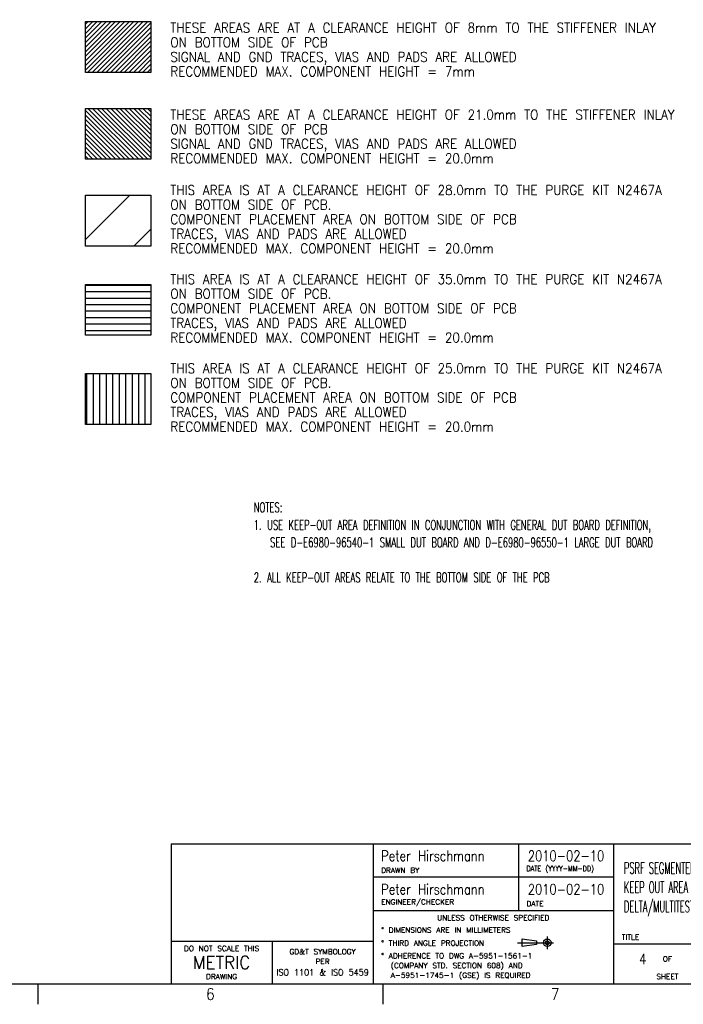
# Model space of a CAD drawing. Header units: inches. Extents: x 0 to 841, y 0 to 594.
# Tile 12 of 14: x 521 to 726, y 0 to 304. Entities that reach past the tile are written whole.
import ezdxf

# ---------------------------------------------------------------- set-up
doc = ezdxf.new("R2010")
doc.units = ezdxf.units.IN
doc.linetypes.add('DOT_CENTER', pattern=[14, 12, -1, 0, -1])
doc.layers.add('1', color=7, linetype='Continuous')
doc.styles.add('CONVERTER_12', font='txt.shx', dxfattribs={"width": 0.63})
doc.styles.add('CONVERTER_16', font='txt.shx', dxfattribs={"width": 0.9})
doc.styles.add('CONVERTER_17', font='txt.shx', dxfattribs={"width": 0.81})
doc.styles.add('CONVERTER_19', font='txt.shx', dxfattribs={"width": 1.035})
doc.styles.add('CONVERTER_20', font='complex.shx', dxfattribs={"width": 0.95})
doc.styles.add('CONVERTER_21', font='complex.shx', dxfattribs={"width": 0.532})

# ---------------------------------------------------------------- blocks, each defined once
blk = doc.blocks.new('TOP__2', base_point=(366.7, 316.7))
at = {"layer": '1', "color": 1, "insert": (442.44, 195.48), "char_height": 3, "attachment_point": 7, "line_spacing_factor": 1.080432, "style": 'CONVERTER_12'}
blk.add_mtext('M3 HOLES IN THE INLAY CAN BE USED\\PFOR A CUSTOMIZED BACKER TO SUPPORT\\PPLUNGER FORCE FROM THE HANDLER', dxfattribs=at)
blk = doc.blocks.new('front1__3', base_point=(438.08, 361.61))
at = {"layer": '1', "linetype": 'Continuous'}
h = blk.add_hatch(dxfattribs=at)
h.set_pattern_fill('_USER', color=1, angle=45, pattern_type=0)
h.set_pattern_definition([(45, (0, 0), (-0.7071068, 0.7071068), [])])
h.paths.add_polyline_path([(561.71, 287.64), (541.51, 287.64), (541.51, 303.35), (561.71, 303.35)])
h = blk.add_hatch(dxfattribs=at)
h.set_pattern_fill('_USER', color=1, angle=-45, pattern_type=0)
h.set_pattern_definition([(-45, (0, 0), (0.7071068, 0.7071068), [])])
h.paths.add_polyline_path([(561.71, 260.83), (541.51, 260.83), (541.51, 276.54), (561.71, 276.54)])
h = blk.add_hatch(dxfattribs=at)
h.set_pattern_fill('_USER', color=1, scale=12, angle=45, pattern_type=0)
h.set_pattern_definition([(45, (0, 0), (-8.48528, 8.48528), [])])
h.paths.add_polyline_path([(561.71, 234.02), (541.51, 234.02), (541.51, 249.73), (561.71, 249.73)])
h = blk.add_hatch(dxfattribs=at)
h.set_pattern_fill('_USER', color=1, scale=2, pattern_type=0)
h.set_pattern_definition([(0, (0, 0), (0, 2), [])])
h.paths.add_polyline_path([(561.71, 206.51), (541.51, 206.51), (541.51, 222.22), (561.71, 222.22)])
h = blk.add_hatch(dxfattribs=at)
h.set_pattern_fill('_USER', color=1, scale=2, angle=90, pattern_type=0)
h.set_pattern_definition([(90, (0, 0), (-2, -8e-16), [])])
h.paths.add_polyline_path([(561.71, 179), (541.51, 179), (541.51, 194.71), (561.71, 194.71)])
at = {"layer": '1', "color": 7, "linetype": 'Continuous'}
for p, q in [((541.51, 287.64), (541.51, 303.35)), ((541.51, 303.35), (561.71, 303.35)), ((561.71, 303.35), (561.71, 287.64)), ((561.71, 287.64), (541.51, 287.64)), ((541.51, 276.54), (561.71, 276.54)), ((541.51, 260.83), (541.51, 276.54)), ((561.71, 276.54), (561.71, 260.83)), ((561.71, 260.83), (541.51, 260.83)), ((541.51, 249.73), (561.71, 249.73)), ((541.51, 234.02), (541.51, 249.73)), ((561.71, 249.73), (561.71, 234.02)), ((561.71, 234.02), (541.51, 234.02)), ((541.51, 206.51), (541.51, 222.22)), ((541.51, 222.22), (561.71, 222.22)), ((561.71, 222.22), (561.71, 206.51)), ((561.71, 206.51), (541.51, 206.51)), ((541.51, 194.71), (561.71, 194.71)), ((541.51, 179), (541.51, 194.71)), ((561.71, 194.71), (561.71, 179)), ((561.71, 179), (541.51, 179))]:
    blk.add_line(p, q, dxfattribs=at)
blk.add_blockref('TOP__2', (366.7, 316.7))
at = {"layer": '1', "color": 1, "char_height": 3, "attachment_point": 7, "line_spacing_factor": 0.90036, "style": 'CONVERTER_16'}
for s, insert in [('THESE AREAS ARE AT A CLEARANCE HEIGHT OF 8mm TO THE STIFFENER INLAY\\PON BOTTOM SIDE OF PCB\\PSIGNAL AND GND TRACES, VIAS AND PADS ARE ALLOWED\\PRECOMMENDED MAX. COMPONENT HEIGHT = 7mm', (567.71, 286.42)), ('THESE AREAS ARE AT A CLEARANCE HEIGHT OF 21.0mm TO THE STIFFENER INLAY\\PON BOTTOM SIDE OF PCB\\PSIGNAL AND GND TRACES, VIAS AND PADS ARE ALLOWED\\PRECOMMENDED MAX. COMPONENT HEIGHT = 20.0mm', (567.71, 259.6)), ('THIS AREA IS AT A CLEARANCE HEIGHT OF 28.0mm TO THE PURGE KIT N2467A\\PON BOTTOM SIDE OF PCB.\\PCOMPONENT PLACEMENT AREA ON BOTTOM SIDE OF PCB\\PTRACES, VIAS AND PADS ARE ALLOWED\\PRECOMMENDED MAX. COMPONENT HEIGHT = 20.0mm', (567.71, 231.8)), ('THIS AREA IS AT A CLEARANCE HEIGHT OF 35.0mm TO THE PURGE KIT N2467A\\PON BOTTOM SIDE OF PCB.\\PCOMPONENT PLACEMENT AREA ON BOTTOM SIDE OF PCB\\PTRACES, VIAS AND PADS ARE ALLOWED\\PRECOMMENDED MAX. COMPONENT HEIGHT = 20.0mm', (567.71, 204.29)), ('THIS AREA IS AT A CLEARANCE HEIGHT OF 25.0mm TO THE PURGE KIT N2467A\\PON BOTTOM SIDE OF PCB.\\PCOMPONENT PLACEMENT AREA ON BOTTOM SIDE OF PCB\\PTRACES, VIAS AND PADS ARE ALLOWED\\PRECOMMENDED MAX. COMPONENT HEIGHT = 20.0mm', (567.71, 176.78))]:
    blk.add_mtext(s, dxfattribs=dict(at, insert=insert))
blk = doc.blocks.new('2__4', base_point=(456.35, 338.34))
blk.add_blockref('front1__3', (438.08, 361.61))
at = {"layer": '1', "color": 1, "insert": (593.45, 130.25), "char_height": 3, "attachment_point": 7, "line_spacing_factor": 1.080432, "style": 'CONVERTER_12'}
blk.add_mtext('NOTES:\\P1. USE KEEP-OUT AREA DEFINITION IN CONJUNCTION WITH GENERAL DUT BOARD DEFINITION,\\P   SEE D-E6980-96540-1 SMALL DUT BOARD AND D-E6980-96550-1 LARGE DUT BOARD\\P \\P2. ALL KEEP-OUT AREAS RELATE TO THE BOTTOM SIDE OF THE PCB', dxfattribs=at)
blk = doc.blocks.new('rf_stiffener_assy__5', base_point=(456.35, 338.34))
at = {"layer": '1'}
blk.add_blockref('2__4', (456.35, 338.34), dxfattribs=at)
blk = doc.blocks.new('TOP__6', base_point=(438.808, 317.517))
blk.add_blockref('rf_stiffener_assy__5', (456.349, 338.344))
blk = doc.blocks.new('2__7', base_point=(438.81, 317.52))
blk.add_blockref('TOP__6', (438.81, 317.52))
blk = doc.blocks.new('N2494-90111-1__8', base_point=(438.808, 317.517))
at = {"layer": '1'}
blk.add_blockref('2__7', (438.808, 317.517), dxfattribs=at)
blk = doc.blocks.new('Drawing_Grid_Zones__9', base_point=(6.35, 6.35))
at = {"layer": '1', "color": 4, "linetype": 'Continuous'}
for p, q in [((526.8625, 6.35), (526.8625, 0)), ((633.225, 6.35), (633.225, 0))]:
    blk.add_line(p, q, dxfattribs=at)
at = {"layer": '1', "color": 4, "char_height": 3.5, "attachment_point": 5, "line_spacing_factor": 1.080432, "style": 'CONVERTER_16'}
for s, insert in [('6', (580.04375, 3.175)), ('7', (686.40625, 3.175))]:
    blk.add_mtext(s, dxfattribs=dict(at, insert=insert))
blk = doc.blocks.new('A1_Size_Verigy_Frame__11', base_point=(6.35, 6.35))
at = {"color": 7, "linetype": 'Continuous'}
for p, q in [((567.95, 49.54), (567.95, 6.35)), ((567.95, 49.54), (630.26, 49.54)), ((630.26, 49.54), (630.26, 6.35)), ((630.26, 49.54), (834.65, 49.54)), ((704.49, 6.35), (704.49, 49.54)), ((770.75, 18.59), (704.49, 18.59))]:
    blk.add_line(p, q, dxfattribs=at)
at = {"color": 4, "linetype": 'Continuous'}
for p, q in [((675.09, 49.54), (675.09, 28.91)), ((704.49, 39.22), (630.26, 39.22)), ((630.17, 28.91), (704.49, 28.91)), ((567.95, 19.45), (630.26, 19.45)), ((599.1, 19.45), (599.1, 6.35)), ((676.27, 20.16), (680.63, 19.58)), ((676.27, 17.85), (676.27, 20.16)), ((680.63, 18.43), (676.27, 17.85)), ((680.63, 19.58), (680.63, 18.43))]:
    blk.add_line(p, q, dxfattribs=at)
at = {"color": 4, "linetype": 'DOT_CENTER'}
for p, q in [((674.79, 19), (682.04, 19)), ((682.04, 19), (685.96, 19)), ((684, 20.97), (684, 17.04))]:
    blk.add_line(p, q, dxfattribs=at)
at = {"color": 4, "linetype": 'Continuous'}
for radius in [1.15, 0.58]:
    blk.add_circle((684, 19), radius, dxfattribs=at)
at = {"layer": '1', "color": 7, "linetype": 'Continuous'}
blk.add_line((9.35, 6.35), (831.65, 6.35), dxfattribs=at)
at = {"layer": '1'}
blk.add_blockref('Drawing_Grid_Zones__9', (6.35, 6.35), dxfattribs=at)
at = {"color": 3, "line_spacing_factor": 1.020408}
for s, insert, char_height, attachment_point, style in [('Peter Hirschmann', (632.76, 45.83), 3.2, 4, 'CONVERTER_17'), ('2010-02-10', (689.79, 45.83), 3.2, 5, 'CONVERTER_17'), ('PSRF SEGMENTED BRIDGE ADAPTER\\PKEEP OUT AREA WITH PURGE KIT N2467A\\PDELTA/MULTITEST', (707.65, 35.53), 3.5, 4, 'CONVERTER_21'), ('Peter Hirschmann', (632.76, 35.51), 3.2, 4, 'CONVERTER_17'), ('2010-02-10', (689.79, 35.51), 3.2, 5, 'CONVERTER_17'), ('4', (713.46, 13.99), 3.2, 5, 'CONVERTER_17')]:
    blk.add_mtext(s, dxfattribs=dict(at, insert=insert, char_height=char_height, attachment_point=attachment_point, style=style))
at = {"color": 4}
for s, insert, char_height, attachment_point, line_spacing_factor, style in [('DRAWN BY', (632.76, 40.57), 1.6, 7, 1.12545, 'CONVERTER_19'), ('DATE (YYYY-MM-DD)', (677.59, 40.57), 1.6, 7, 1.12545, 'CONVERTER_16'), ('ENGINEER/CHECKER', (632.76, 30.26), 1.6, 7, 1.12545, 'CONVERTER_19'), ('DATE', (677.59, 30.26), 1.6, 7, 1.12545, 'CONVERTER_19'), ('UNLESS OTHERWISE SPECIFIED', (667.33, 27.51), 1.6, 2, 1.12545, 'CONVERTER_19'), ('%%d DIMENSIONS ARE IN MILLIMETERS', (632.76, 23.73), 1.6, 1, 1.12545, 'CONVERTER_19'), ('TITLE', (706.99, 19.94), 1.6, 7, 1.12545, 'CONVERTER_19'), ('%%d THIRD ANGLE PROJECTION', (632.76, 19.69), 1.6, 1, 1.12545, 'CONVERTER_19'), ('DO NOT SCALE THIS', (583.53, 18.05), 1.6, 2, 1.12545, 'CONVERTER_19'), ('METRIC', (583.53, 12.9), 4, 5, 1.320528, 'CONVERTER_20'), ('GD&T SYMBOLOGY', (614.68, 17.05), 1.6, 2, 1.12545, 'CONVERTER_19'), ('%%d ADHERENCE TO DWG A-5951-1561-1\\P  (COMPANY STD. SECTION 608) AND\\P  A-5951-1745-1 (GSE) IS REQUIRED', (632.76, 15.76), 1.6, 1, 1.12545, 'CONVERTER_19'), ('PER', (614.68, 14.05), 1.6, 2, 0.90036, 'CONVERTER_19'), ('OF', (721.06, 13.99), 1.6, 5, 1.12545, 'CONVERTER_19'), ('DRAWING', (583.53, 7.75), 1.6, 8, 1.12545, 'CONVERTER_19'), ('ISO 1101 & ISO 5459', (614.68, 8.85), 2, 8, 0.90036, 'CONVERTER_16'), ('SHEET', (721.06, 7.76), 1.6, 8, 1.12545, 'CONVERTER_19')]:
    blk.add_mtext(s, dxfattribs=dict(at, insert=insert, char_height=char_height, attachment_point=attachment_point, line_spacing_factor=line_spacing_factor, style=style))

msp = doc.modelspace()

# ---------------------------------------------------------------- block references
for name, p in [('A1_Size_Verigy_Frame__11', (6.35, 6.35)), ('N2494-90111-1__8', (438.81, 317.52))]:
    msp.add_blockref(name, p)

doc.saveas('drawing.dxf')
